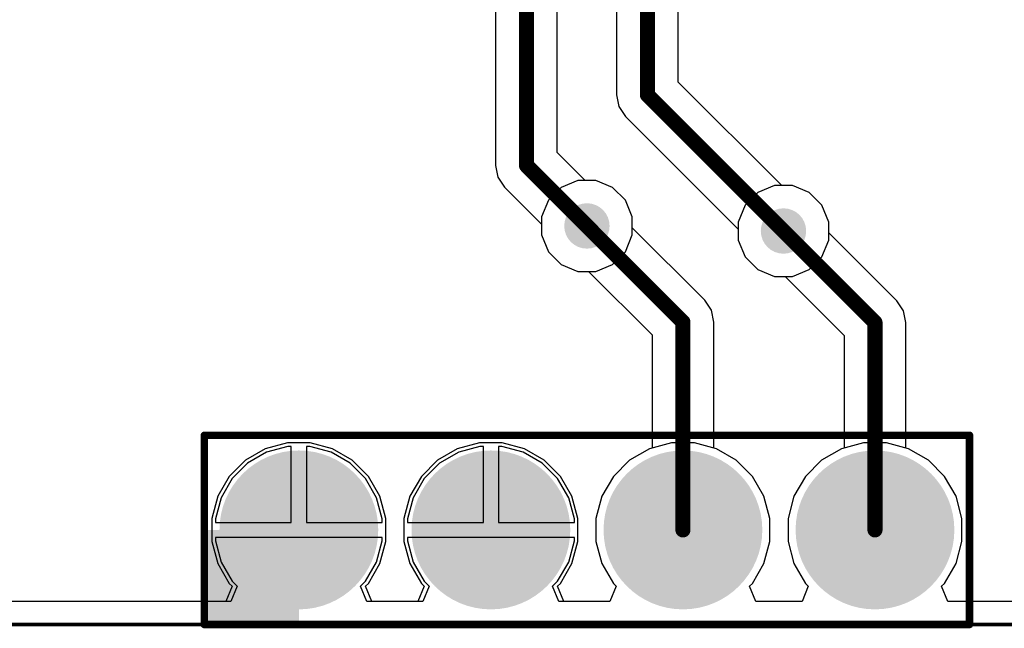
# Model space of a CAD drawing. Header units: inches. Extents: x 0 to 41, y 0 to 25.4.
# Tile 3 of 12: x 13 to 26, y 0 to 8. Entities that reach past the tile are written whole.
import ezdxf

# ---------------------------------------------------------------- set-up
doc = ezdxf.new("R2010")
doc.units = ezdxf.units.IN
for name, color, linetype in [('Board', 56, 'Continuous'), ('BOTTOM', 5, 'Continuous'), ('Bottom Solder', 6, 'Continuous'), ('Pad Holes', 156, 'Continuous'), ('TOP', 1, 'Continuous'), ('Top Assembly', 56, 'Continuous'), ('Top Solder', 216, 'Continuous'), ('Via Holes', 16, 'Continuous')]:
    doc.layers.add(name, color=color, linetype=linetype)

# ---------------------------------------------------------------- blocks, each defined once
blk = doc.blocks.new('PIN_HEADER_2_54___VERT__1_4POS_F_________1_1899')
at = {"layer": 'BOTTOM'}
h = blk.add_hatch(color=5, dxfattribs=at)
edge = h.paths.add_edge_path()
edge.add_arc((-3.81, 0), 0.85, 0, 360)
h = blk.add_hatch(color=5, dxfattribs=at)
edge = h.paths.add_edge_path()
edge.add_arc((-1.27, 0), 0.85, 0, 360)
h = blk.add_hatch(color=5, dxfattribs=at)
edge = h.paths.add_edge_path()
edge.add_arc((1.27, 0), 0.85, 0, 360)
h = blk.add_hatch(color=5, dxfattribs=at)
edge = h.paths.add_edge_path()
edge.add_arc((3.81, 0), 0.85, 0, 360)
at = {"layer": 'Bottom Solder'}
h = blk.add_hatch(color=6, dxfattribs=at)
edge = h.paths.add_edge_path()
edge.add_arc((-3.81, 0), 1.05, 0, 360)
h = blk.add_hatch(color=6, dxfattribs=at)
edge = h.paths.add_edge_path()
edge.add_arc((-1.27, 0), 1.05, 0, 360)
h = blk.add_hatch(color=6, dxfattribs=at)
edge = h.paths.add_edge_path()
edge.add_arc((1.27, 0), 1.05, 0, 360)
h = blk.add_hatch(color=6, dxfattribs=at)
edge = h.paths.add_edge_path()
edge.add_arc((3.81, 0), 1.05, 0, 360)
at = {"layer": 'Pad Holes'}
h = blk.add_hatch(color=7, dxfattribs=at)
edge = h.paths.add_edge_path()
edge.add_arc((-3.81, 0), 0.5, 0, 360)
h = blk.add_hatch(color=7, dxfattribs=at)
edge = h.paths.add_edge_path()
edge.add_arc((-1.27, 0), 0.5, 0, 360)
h = blk.add_hatch(color=7, dxfattribs=at)
edge = h.paths.add_edge_path()
edge.add_arc((1.27, 0), 0.5, 0, 360)
h = blk.add_hatch(color=7, dxfattribs=at)
edge = h.paths.add_edge_path()
edge.add_arc((3.81, 0), 0.5, 0, 360)
at = {"layer": 'TOP'}
h = blk.add_hatch(color=1, dxfattribs=at)
edge = h.paths.add_edge_path()
edge.add_arc((-3.81, 0), 0.85, 0, 360)
h = blk.add_hatch(color=1, dxfattribs=at)
edge = h.paths.add_edge_path()
edge.add_arc((-1.27, 0), 0.85, 0, 360)
h = blk.add_hatch(color=1, dxfattribs=at)
edge = h.paths.add_edge_path()
edge.add_arc((1.27, 0), 0.85, 0, 360)
h = blk.add_hatch(color=1, dxfattribs=at)
edge = h.paths.add_edge_path()
edge.add_arc((3.81, 0), 0.85, 0, 360)
at = {"layer": 'Top Assembly'}
blk.add_hatch(color=56, dxfattribs=at).paths.add_polyline_path([(-5.06, -1.25), (-3.81, -1.25), (-3.81, 0), (-5.06, 0)])
at = {"layer": 'Top Solder'}
h = blk.add_hatch(color=216, dxfattribs=at)
edge = h.paths.add_edge_path()
edge.add_arc((-3.81, 0), 1.05, 0, 360)
h = blk.add_hatch(color=216, dxfattribs=at)
edge = h.paths.add_edge_path()
edge.add_arc((-1.27, 0), 1.05, 0, 360)
h = blk.add_hatch(color=216, dxfattribs=at)
edge = h.paths.add_edge_path()
edge.add_arc((1.27, 0), 1.05, 0, 360)
h = blk.add_hatch(color=216, dxfattribs=at)
edge = h.paths.add_edge_path()
edge.add_arc((3.81, 0), 1.05, 0, 360)
at = {"layer": 'Top Assembly', "const_width": 0.1}
for points in [[(-5.06, 1.25), (5.06, 1.25)], [(-5.06, -1.25), (-5.06, 1.25)], [(5.06, -1.25), (5.06, 1.25)], [(-5.06, -1.25), (5.06, -1.25)]]:
    blk.add_lwpolyline(points, dxfattribs=at)
at = {"layer": 'Top Assembly', "const_width": 0.05}
for points in [[(-5.085, 1.25, 1), (-5.035, 1.25, 1)], [(-5.085, 1.25, 1), (-5.035, 1.25, 1)], [(5.035, 1.25, 1), (5.085, 1.25, 1)], [(5.035, 1.25, 1), (5.085, 1.25, 1)], [(-5.085, -1.25, 1), (-5.035, -1.25, 1)], [(-5.085, -1.25, 1), (-5.035, -1.25, 1)], [(5.035, -1.25, 1), (5.085, -1.25, 1)], [(5.035, -1.25, 1), (5.085, -1.25, 1)]]:
    blk.add_lwpolyline(points, format="xyb", close=True, dxfattribs=at)

msp = doc.modelspace()

# ---------------------------------------------------------------- hatches: boundary and pattern name
at = {"layer": 'BOTTOM'}
h = msp.add_hatch(color=5, dxfattribs=at)
edge = h.paths.add_edge_path()
edge.add_arc((20.5, 5.267), 0.3, 0, 360)
h = msp.add_hatch(color=5, dxfattribs=at)
edge = h.paths.add_edge_path()
edge.add_arc((23.1, 5.2), 0.3, 0, 360)
at = {"layer": 'TOP'}
h = msp.add_hatch(color=1, dxfattribs=at)
edge = h.paths.add_edge_path()
edge.add_arc((20.5, 5.267), 0.3, 0, 360)
h = msp.add_hatch(color=1, dxfattribs=at)
edge = h.paths.add_edge_path()
edge.add_arc((23.1, 5.2), 0.3, 0, 360)
at = {"layer": 'Via Holes'}
h = msp.add_hatch(color=7, dxfattribs=at)
edge = h.paths.add_edge_path()
edge.add_arc((20.5, 5.267), 0.15, 0, 360)
h = msp.add_hatch(color=7, dxfattribs=at)
edge = h.paths.add_edge_path()
edge.add_arc((23.1, 5.2), 0.15, 0, 360)

# ---------------------------------------------------------------- linework, layer by layer
at = {"layer": 'Board', "const_width": 0.05}
msp.add_lwpolyline([(4.5, 0), (36.5, 0)], dxfattribs=at)
at = {"layer": 'BOTTOM'}
for p, q in [((20.381, 5.867), (20.16, 5.776)), ((20.619, 5.867), (20.381, 5.867)), ((20.84, 5.776), (20.619, 5.867)), ((20.16, 5.776), (19.991, 5.607)), ((21.009, 5.607), (20.84, 5.776)), ((22.981, 5.8), (22.76, 5.709)), ((23.219, 5.8), (22.981, 5.8)), ((23.44, 5.709), (23.219, 5.8)), ((19.991, 5.607), (19.9, 5.386)), ((21.1, 5.386), (21.009, 5.607)), ((22.76, 5.709), (22.591, 5.54)), ((23.609, 5.54), (23.44, 5.709)), ((22.591, 5.54), (22.5, 5.319)), ((23.7, 5.319), (23.609, 5.54)), ((19.9, 5.386), (19.9, 5.148)), ((21.1, 5.244), (21.1, 5.386)), ((22.058, 4.285), (21.1, 5.244)), ((22.5, 5.319), (22.5, 5.081)), ((23.7, 5.177), (23.7, 5.319)), ((19.9, 5.148), (19.991, 4.927)), ((22.5, 5.081), (22.591, 4.86)), ((24.598, 4.278), (23.7, 5.177)), ((19.991, 4.927), (20.16, 4.758)), ((22.591, 4.86), (22.76, 4.691)), ((20.16, 4.758), (20.381, 4.667)), ((22.76, 4.691), (22.981, 4.6)), ((20.381, 4.667), (20.523, 4.667)), ((20.523, 4.667), (21.362, 3.828)), ((22.981, 4.6), (23.123, 4.6)), ((23.123, 4.6), (23.902, 3.821)), ((22.147, 4.153), (22.058, 4.285)), ((22.058, 4.285), (22.058, 4.285)), ((24.687, 4.146), (24.598, 4.278)), ((24.598, 4.278), (24.598, 4.278)), ((22.178, 3.997), (22.147, 4.153)), ((24.718, 3.99), (24.687, 4.146)), ((22.178, 2.331), (22.178, 3.997)), ((22.178, 3.997), (22.178, 3.997)), ((24.718, 2.331), (24.718, 3.99)), ((21.362, 3.828), (21.362, 2.331)), ((23.902, 3.821), (23.902, 2.331)), ((16.545, 2.354), (16.264, 2.279)), ((16.59, 2.354), (16.545, 2.354)), ((16.59, 1.35), (16.59, 2.354)), ((16.835, 2.354), (16.79, 2.354)), ((16.79, 2.354), (16.79, 1.35)), ((17.116, 2.279), (16.835, 2.354)), ((19.079, 2.4), (18.786, 2.322)), ((19.381, 2.4), (19.079, 2.4)), ((19.674, 2.322), (19.381, 2.4)), ((16.264, 2.279), (16.012, 2.133)), ((17.368, 2.133), (17.116, 2.279)), ((18.786, 2.322), (18.524, 2.17)), ((19.936, 2.17), (19.674, 2.322)), ((21.326, 2.322), (21.064, 2.17)), ((21.362, 2.331), (21.326, 2.322)), ((22.214, 2.322), (22.178, 2.331)), ((22.476, 2.17), (22.214, 2.322)), ((23.866, 2.322), (23.604, 2.17)), ((23.902, 2.331), (23.866, 2.322)), ((24.754, 2.322), (24.718, 2.331)), ((25.016, 2.17), (24.754, 2.322)), ((16.012, 2.133), (15.807, 1.928)), ((17.573, 1.928), (17.368, 2.133)), ((18.524, 2.17), (18.31, 1.956)), ((20.15, 1.956), (19.936, 2.17)), ((21.064, 2.17), (20.85, 1.956)), ((22.69, 1.956), (22.476, 2.17)), ((23.604, 2.17), (23.39, 1.956)), ((25.23, 1.956), (25.016, 2.17)), ((18.31, 1.956), (18.158, 1.694)), ((20.302, 1.694), (20.15, 1.956)), ((20.85, 1.956), (20.698, 1.694)), ((22.842, 1.694), (22.69, 1.956)), ((23.39, 1.956), (23.238, 1.694)), ((25.382, 1.694), (25.23, 1.956)), ((15.807, 1.928), (15.661, 1.676)), ((17.719, 1.676), (17.573, 1.928)), ((18.158, 1.694), (18.08, 1.401)), ((20.38, 1.401), (20.302, 1.694)), ((20.698, 1.694), (20.62, 1.401)), ((22.92, 1.401), (22.842, 1.694)), ((23.238, 1.694), (23.16, 1.401)), ((25.46, 1.401), (25.382, 1.694)), ((15.661, 1.676), (15.586, 1.395)), ((17.794, 1.395), (17.719, 1.676)), ((15.586, 1.395), (15.586, 1.35)), ((15.586, 1.35), (16.59, 1.35)), ((16.79, 1.35), (17.794, 1.35)), ((17.794, 1.35), (17.794, 1.395)), ((18.08, 1.401), (18.08, 1.099)), ((20.38, 1.099), (20.38, 1.401)), ((20.62, 1.401), (20.62, 1.099)), ((22.92, 1.099), (22.92, 1.401)), ((23.16, 1.401), (23.16, 1.099)), ((25.46, 1.099), (25.46, 1.401)), ((17.794, 1.15), (15.586, 1.15)), ((15.586, 1.15), (15.586, 1.105)), ((15.586, 1.105), (15.661, 0.824)), ((17.719, 0.824), (17.794, 1.105)), ((17.794, 1.105), (17.794, 1.15)), ((18.08, 1.099), (18.158, 0.806)), ((20.302, 0.806), (20.38, 1.099)), ((20.62, 1.099), (20.698, 0.806)), ((22.842, 0.806), (22.92, 1.099)), ((23.16, 1.099), (23.238, 0.806)), ((25.382, 0.806), (25.46, 1.099)), ((15.661, 0.824), (15.807, 0.572)), ((17.573, 0.572), (17.719, 0.824)), ((18.158, 0.806), (18.31, 0.544)), ((20.15, 0.544), (20.302, 0.806)), ((20.698, 0.806), (20.85, 0.544)), ((22.69, 0.544), (22.842, 0.806)), ((23.238, 0.806), (23.39, 0.544)), ((25.23, 0.544), (25.382, 0.806)), ((15.807, 0.572), (15.873, 0.506)), ((17.507, 0.506), (17.573, 0.572)), ((18.31, 0.544), (18.348, 0.506)), ((20.112, 0.506), (20.15, 0.544)), ((20.85, 0.544), (20.888, 0.506)), ((22.652, 0.506), (22.69, 0.544)), ((23.39, 0.544), (23.428, 0.506)), ((25.192, 0.506), (25.23, 0.544)), ((15.873, 0.506), (15.79, 0.306)), ((17.59, 0.306), (17.507, 0.506)), ((18.348, 0.506), (18.265, 0.306)), ((20.195, 0.306), (20.112, 0.506)), ((20.888, 0.506), (20.805, 0.306)), ((22.735, 0.306), (22.652, 0.506)), ((23.428, 0.506), (23.345, 0.306)), ((25.275, 0.306), (25.192, 0.506)), ((15.79, 0.306), (4.5, 0.306)), ((18.265, 0.306), (17.59, 0.306)), ((20.805, 0.306), (20.195, 0.306)), ((23.345, 0.306), (22.735, 0.306)), ((36.5, 0.306), (25.275, 0.306))]:
    msp.add_line(p, q, dxfattribs=at)
at = {"layer": 'BOTTOM', "const_width": 0.2}
for points in [[(20.5, 5.267), (21.77, 3.997)], [(23.1, 5.2), (24.31, 3.99)], [(21.77, 1.25), (21.77, 3.997)], [(24.31, 1.25), (24.31, 3.99)]]:
    msp.add_lwpolyline(points, dxfattribs=at)
at = {"layer": 'BOTTOM', "const_width": 0.1}
for points in [[(20.45, 5.267, 1), (20.55, 5.267, 1)], [(23.05, 5.2, 1), (23.15, 5.2, 1)], [(21.72, 3.997, 1), (21.82, 3.997, 1)], [(21.72, 3.997, 1), (21.82, 3.997, 1)], [(24.26, 3.99, 1), (24.36, 3.99, 1)], [(24.26, 3.99, 1), (24.36, 3.99, 1)], [(21.72, 1.25, 1), (21.82, 1.25, 1)], [(24.26, 1.25, 1), (24.36, 1.25, 1)]]:
    msp.add_lwpolyline(points, format="xyb", close=True, dxfattribs=at)
at = {"layer": 'TOP'}
for p, q in [((21.708, 7.169), (21.708, 10.633)), ((20.892, 9.527), (20.892, 7)), ((19.292, 8.563), (19.292, 6.067)), ((20.108, 6.236), (20.108, 8.563)), ((23.077, 5.8), (21.708, 7.169)), ((20.892, 7), (20.892, 7)), ((20.892, 7), (20.923, 6.844)), ((20.923, 6.844), (21.012, 6.712)), ((21.012, 6.712), (22.5, 5.223)), ((20.477, 5.867), (20.108, 6.236)), ((19.292, 6.067), (19.292, 6.067)), ((19.292, 6.067), (19.323, 5.911)), ((19.323, 5.911), (19.412, 5.779)), ((20.619, 5.867), (20.477, 5.867)), ((20.84, 5.776), (20.619, 5.867)), ((19.412, 5.779), (19.9, 5.29)), ((21.009, 5.607), (20.84, 5.776)), ((23.219, 5.8), (23.077, 5.8)), ((23.44, 5.709), (23.219, 5.8)), ((21.1, 5.386), (21.009, 5.607)), ((23.609, 5.54), (23.44, 5.709)), ((23.7, 5.319), (23.609, 5.54)), ((21.1, 5.148), (21.1, 5.386)), ((19.9, 5.29), (19.9, 5.148)), ((22.5, 5.223), (22.5, 5.081)), ((23.7, 5.081), (23.7, 5.319)), ((19.9, 5.148), (19.991, 4.927)), ((21.009, 4.927), (21.1, 5.148)), ((22.5, 5.081), (22.591, 4.86)), ((23.609, 4.86), (23.7, 5.081)), ((19.991, 4.927), (20.16, 4.758)), ((20.84, 4.758), (21.009, 4.927)), ((22.591, 4.86), (22.76, 4.691)), ((23.44, 4.691), (23.609, 4.86)), ((20.16, 4.758), (20.381, 4.667)), ((20.619, 4.667), (20.84, 4.758)), ((22.76, 4.691), (22.981, 4.6)), ((23.219, 4.6), (23.44, 4.691)), ((20.381, 4.667), (20.619, 4.667)), ((22.981, 4.6), (23.219, 4.6)), ((16.539, 2.4), (16.246, 2.322)), ((16.841, 2.4), (16.539, 2.4)), ((17.134, 2.322), (16.841, 2.4)), ((19.085, 2.354), (18.804, 2.279)), ((19.13, 2.354), (19.085, 2.354)), ((19.13, 1.35), (19.13, 2.354)), ((19.375, 2.354), (19.33, 2.354)), ((19.33, 2.354), (19.33, 1.35)), ((19.656, 2.279), (19.375, 2.354)), ((21.619, 2.4), (21.326, 2.322)), ((21.921, 2.4), (21.619, 2.4)), ((22.214, 2.322), (21.921, 2.4)), ((24.159, 2.4), (23.866, 2.322)), ((24.461, 2.4), (24.159, 2.4)), ((24.754, 2.322), (24.461, 2.4)), ((16.246, 2.322), (15.984, 2.17)), ((17.396, 2.17), (17.134, 2.322)), ((18.804, 2.279), (18.552, 2.133)), ((19.908, 2.133), (19.656, 2.279)), ((21.326, 2.322), (21.064, 2.17)), ((22.476, 2.17), (22.214, 2.322)), ((23.866, 2.322), (23.604, 2.17)), ((25.016, 2.17), (24.754, 2.322)), ((15.984, 2.17), (15.77, 1.956)), ((17.61, 1.956), (17.396, 2.17)), ((18.552, 2.133), (18.347, 1.928)), ((20.113, 1.928), (19.908, 2.133)), ((21.064, 2.17), (20.85, 1.956)), ((22.69, 1.956), (22.476, 2.17)), ((23.604, 2.17), (23.39, 1.956)), ((25.23, 1.956), (25.016, 2.17)), ((15.77, 1.956), (15.618, 1.694)), ((17.762, 1.694), (17.61, 1.956)), ((20.85, 1.956), (20.698, 1.694)), ((22.842, 1.694), (22.69, 1.956)), ((23.39, 1.956), (23.238, 1.694)), ((25.382, 1.694), (25.23, 1.956)), ((18.347, 1.928), (18.201, 1.676)), ((20.259, 1.676), (20.113, 1.928)), ((15.618, 1.694), (15.54, 1.401)), ((17.84, 1.401), (17.762, 1.694)), ((20.698, 1.694), (20.62, 1.401)), ((22.92, 1.401), (22.842, 1.694)), ((23.238, 1.694), (23.16, 1.401)), ((25.46, 1.401), (25.382, 1.694)), ((18.201, 1.676), (18.126, 1.395)), ((20.334, 1.395), (20.259, 1.676)), ((15.54, 1.401), (15.54, 1.099)), ((17.84, 1.099), (17.84, 1.401)), ((18.126, 1.395), (18.126, 1.35)), ((18.126, 1.35), (19.13, 1.35)), ((19.33, 1.35), (20.334, 1.35)), ((20.334, 1.35), (20.334, 1.395)), ((20.62, 1.401), (20.62, 1.099)), ((22.92, 1.099), (22.92, 1.401)), ((23.16, 1.401), (23.16, 1.099)), ((25.46, 1.099), (25.46, 1.401)), ((15.54, 1.099), (15.618, 0.806)), ((17.762, 0.806), (17.84, 1.099)), ((20.334, 1.15), (18.126, 1.15)), ((18.126, 1.15), (18.126, 1.105)), ((18.126, 1.105), (18.201, 0.824)), ((20.259, 0.824), (20.334, 1.105)), ((20.334, 1.105), (20.334, 1.15)), ((20.62, 1.099), (20.698, 0.806)), ((22.842, 0.806), (22.92, 1.099)), ((23.16, 1.099), (23.238, 0.806)), ((25.382, 0.806), (25.46, 1.099)), ((15.618, 0.806), (15.77, 0.544)), ((17.61, 0.544), (17.762, 0.806)), ((18.201, 0.824), (18.347, 0.572)), ((20.113, 0.572), (20.259, 0.824)), ((20.698, 0.806), (20.85, 0.544)), ((22.69, 0.544), (22.842, 0.806)), ((23.238, 0.806), (23.39, 0.544)), ((25.23, 0.544), (25.382, 0.806)), ((15.77, 0.544), (15.808, 0.506)), ((17.572, 0.506), (17.61, 0.544)), ((18.347, 0.572), (18.413, 0.506)), ((20.047, 0.506), (20.113, 0.572)), ((20.85, 0.544), (20.888, 0.506)), ((22.652, 0.506), (22.69, 0.544)), ((23.39, 0.544), (23.428, 0.506)), ((25.192, 0.506), (25.23, 0.544)), ((15.808, 0.506), (15.725, 0.306)), ((17.655, 0.306), (17.572, 0.506)), ((18.413, 0.506), (18.33, 0.306)), ((20.13, 0.306), (20.047, 0.506)), ((20.888, 0.506), (20.805, 0.306)), ((22.735, 0.306), (22.652, 0.506)), ((23.428, 0.506), (23.345, 0.306)), ((25.275, 0.306), (25.192, 0.506)), ((15.725, 0.306), (4.5, 0.306)), ((18.33, 0.306), (17.655, 0.306)), ((20.805, 0.306), (20.13, 0.306)), ((23.345, 0.306), (22.735, 0.306)), ((36.5, 0.306), (25.275, 0.306))]:
    msp.add_line(p, q, dxfattribs=at)
at = {"layer": 'TOP', "const_width": 0.2}
for points in [[(21.3, 7), (21.3, 11.08)], [(19.7, 6.067), (19.7, 9.003)], [(21.3, 7), (23.1, 5.2)], [(19.7, 6.067), (20.5, 5.267)]]:
    msp.add_lwpolyline(points, dxfattribs=at)
at = {"layer": 'TOP', "const_width": 0.1}
for points in [[(21.25, 7, 1), (21.35, 7, 1)], [(21.25, 7, 1), (21.35, 7, 1)], [(19.65, 6.067, 1), (19.75, 6.067, 1)], [(19.65, 6.067, 1), (19.75, 6.067, 1)], [(20.45, 5.267, 1), (20.55, 5.267, 1)], [(23.05, 5.2, 1), (23.15, 5.2, 1)]]:
    msp.add_lwpolyline(points, format="xyb", close=True, dxfattribs=at)

# ---------------------------------------------------------------- block references
msp.add_blockref('PIN_HEADER_2_54___VERT__1_4POS_F_________1_1899', (20.5, 1.25))

doc.saveas('drawing.dxf')
